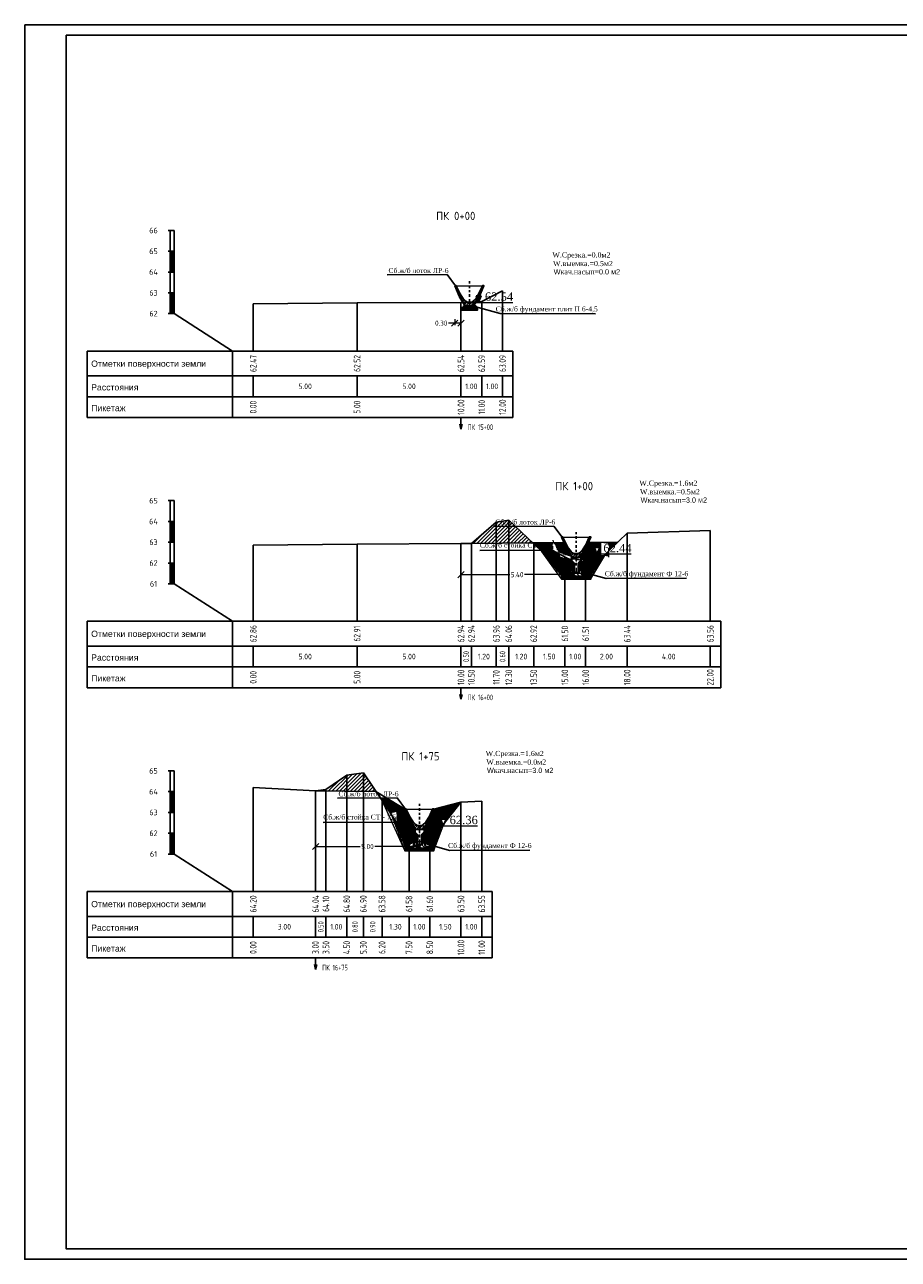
# Model space of a CAD drawing. Header units: millimetres. Extents: x 1490 to 2460, y -539 to 1142.
# Tile 3 of 28: x 1682 to 1724, y 634 to 693. Entities that reach past the tile are written whole.
import ezdxf
from ezdxf.enums import TextEntityAlignment as Align

# ---------------------------------------------------------------- set-up
doc = ezdxf.new("R2010")
doc.units = ezdxf.units.MM
for name, pattern in [('CONTI', [0]), ('DASHB_DOT', [3, 2, -0.5, 0, -0.5]), ('DASHDOT', [25.4, 12.7, -6.35, 0, -6.35]), ('DASHED2', [9.525, 6.35, -3.175]), ('STRIHSMALL', [1, 0.5, -0.5])]:
    doc.linetypes.add(name, pattern=pattern)
for name, color, linetype, lineweight in [('.', 7, 'Continuous', 15), ('Hatch', 7, 'Continuous', 9), ('Поперчник', 7, 'Continuous', 13)]:
    doc.layers.add(name, color=color, linetype=linetype, lineweight=lineweight)
doc.layers.add('ex_Zemly', color=3, linetype='Continuous', true_color=0x00ff00)
for name, color, linetype in [('pr_title', 5, 'Continuous'), ('RAMKA', 7, 'CONTI'), ('RAZREZ', 2, 'CONTI')]:
    doc.layers.add(name, color=color, linetype=linetype)
doc.styles.add('SIMP-W65', font='simplex_.ttf', dxfattribs={"width": 0.8})
doc.styles.get("Standard").update_dxf_attribs({"font": 'arial.ttf'})
doc.styles.add('style1', font='symbol.ttf', dxfattribs={"oblique": 12})
doc.styles.add('WMF-Times New Roman0', font='times.ttf')
doc.styles.add('правильно', font='times.ttf', dxfattribs={"height": 3})
doc.dimstyles.get("Standard").update_dxf_attribs({"dimtxt": 1, "dimasz": 0.18, "dimexe": 0.18, "dimexo": 0.0625, "dimgap": 0.09, "dimtad": 0, "dimdec": 1, "dimzin": 0, "dimdsep": 46, "dimtxsty": 'Standard', "dimblk": 'OBLIQUE', "dimcen": 0.09, "dimclrd": 256, "dimclre": 256, "dimadec": 1, "dimazin": 0, "dimtfac": 1, "dimtdec": 1, "dimtofl": 0, "dimtmove": 0, "dimatfit": 3, "dimldrblk": 'OBLIQUE', "dimfxl": 0, "dimtolj": 1, "dimtzin": 0, "dimlwd": 9, "dimlwe": 18, "dimarcsym": 0})
pattern_1 = [(45, (-1019.22695, 267.6194), (-0.0883883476, 0.0883883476), [])]
pattern_2 = [(0, (-1019.22695, 267.6194), (0.125, 0.125), [0.125, -0.125]), (0, (-1019.22695, 267.66628), (0.125, 0.125), [0.125, -0.125]), (0, (-1019.22695, 267.71315), (0.125, 0.125), [0.125, -0.125]), (90, (-1019.21133, 267.72878), (-0.125, 0.125), [0.125, -0.125]), (90, (-1019.16445, 267.72878), (-0.125, 0.125), [0.125, -0.125]), (90, (-1019.11758, 267.72878), (-0.125, 0.125), [0.125, -0.125])]

# ---------------------------------------------------------------- blocks, each defined once
blk = doc.blocks.new('bokRu_POP')
for p, q in [((0, 2.2), (0, -1)), ((0, 2.2), (7, 2.2)), ((7, -1), (7, 2.2)), ((0, 1), (7, 1)), ((0, 0), (7, 0)), ((0, -1), (7, -1))]:
    blk.add_line(p, q)
for points in [[(7, 2.2), (8, 2.2)], [(7, 1), (8, 1)], [(7, 0), (8, 0)], [(7, -1), (8, -1)]]:
    blk.add_lwpolyline(points)
for s, p in [('Отметки поверхности земли', (0.2, 1.442)), ('Расстояния', (0.2, 0.304)), ('Пикетаж', (0.2, -0.696))]:
    blk.add_text(s, height=0.3).set_placement(p)
blk = doc.blocks.new('NX_PoP_block')
for p, q in [((0, 0), (0, -0.555)), ((0, -0.555), (-0.056, -0.324)), ((0, -0.555), (0.059, -0.324))]:
    blk.add_line(p, q)
blk = doc.blocks.new('_Oblique')
at = {"color": 0, "linetype": 'ByBlock', "lineweight": -2}
blk.add_line((-0.5, -0.5), (0.5, 0.5), dxfattribs=at)
blk = doc.blocks.new('*D39')
at = {"lineweight": 9, "transparency": 16777216}
for p, q in [((1702.22, 678.591), (1701.92, 678.591)), ((1702.52, 678.591), (1702.22, 678.591))]:
    blk.add_line(p, q, dxfattribs=at)
at = {"lineweight": 18, "transparency": 16777216}
for p, q in [((1702.22, 678.791), (1702.22, 678.491)), ((1702.52, 678.791), (1702.52, 678.491))]:
    blk.add_line(p, q, dxfattribs=at)
at = {"layer": 'Defpoints', "color": 0, "transparency": 16777216}
for p in [(1702.22, 679.091), (1702.52, 679.091), (1702.22, 678.591)]:
    blk.add_point(p, dxfattribs=at)
at = {"lineweight": 9, "transparency": 16777216, "xscale": 0.3, "yscale": 0.3, "zscale": 0.3, "rotation": 180}
blk.add_blockref('_Oblique', (1702.22, 678.591), dxfattribs=at)
at = {"lineweight": 9, "transparency": 16777216, "xscale": 0.3, "yscale": 0.3, "zscale": 0.3}
blk.add_blockref('_Oblique', (1702.52, 678.591), dxfattribs=at)
at = {"color": 0, "transparency": 16777216, "insert": (1701.568, 678.591), "char_height": 0.25, "attachment_point": 5, "style": 'SIMP-W65'}
blk.add_mtext('\\A1;0.30', dxfattribs=at)
blk = doc.blocks.new('*D40')
at = {"lineweight": 18, "transparency": 16777216}
for p, q in [((1702.52, 666.691), (1702.52, 666.391)), ((1707.92, 666.691), (1707.92, 666.391))]:
    blk.add_line(p, q, dxfattribs=at)
at = {"lineweight": 9, "transparency": 16777216}
for p, q in [((1702.52, 666.491), (1704.868, 666.491)), ((1707.92, 666.491), (1705.572, 666.491))]:
    blk.add_line(p, q, dxfattribs=at)
at = {"layer": 'Defpoints', "color": 0, "transparency": 16777216}
for p in [(1702.52, 666.991), (1707.92, 666.991), (1707.92, 666.491)]:
    blk.add_point(p, dxfattribs=at)
at = {"lineweight": 9, "transparency": 16777216, "xscale": 0.3, "yscale": 0.3, "zscale": 0.3, "rotation": 180}
blk.add_blockref('_Oblique', (1702.52, 666.491), dxfattribs=at)
at = {"lineweight": 9, "transparency": 16777216, "xscale": 0.3, "yscale": 0.3, "zscale": 0.3}
blk.add_blockref('_Oblique', (1707.92, 666.491), dxfattribs=at)
at = {"color": 0, "transparency": 16777216, "insert": (1705.22, 666.491), "char_height": 0.25, "attachment_point": 5, "style": 'SIMP-W65'}
blk.add_mtext('\\A1;5.40', dxfattribs=at)
blk = doc.blocks.new('*D41')
at = {"lineweight": 18, "transparency": 16777216}
for p, q in [((1695.52, 653.611), (1695.52, 653.311)), ((1700.52, 653.611), (1700.52, 653.311))]:
    blk.add_line(p, q, dxfattribs=at)
at = {"lineweight": 9, "transparency": 16777216}
for p, q in [((1695.52, 653.411), (1697.668, 653.411)), ((1700.52, 653.411), (1698.372, 653.411))]:
    blk.add_line(p, q, dxfattribs=at)
at = {"layer": 'Defpoints', "color": 0, "transparency": 16777216}
for p in [(1695.52, 653.911), (1700.52, 653.911), (1700.52, 653.411)]:
    blk.add_point(p, dxfattribs=at)
at = {"lineweight": 9, "transparency": 16777216, "xscale": 0.3, "yscale": 0.3, "zscale": 0.3, "rotation": 180}
blk.add_blockref('_Oblique', (1695.52, 653.411), dxfattribs=at)
at = {"lineweight": 9, "transparency": 16777216, "xscale": 0.3, "yscale": 0.3, "zscale": 0.3}
blk.add_blockref('_Oblique', (1700.52, 653.411), dxfattribs=at)
at = {"color": 0, "transparency": 16777216, "insert": (1698.02, 653.411), "char_height": 0.25, "attachment_point": 5, "style": 'SIMP-W65'}
blk.add_mtext('\\A1;5.00', dxfattribs=at)
blk = doc.blocks.new('ег65')
at = {"color": 0, "linetype": 'Continuous', "lineweight": 30}
for p, q in [((535721.162, 4519982.685), (535721.612, 4519982.685)), ((535721.162, 4519982.685), (535721.162, 4519982.535)), ((535721.162, 4519982.535), (535721.287, 4519982.41)), ((535721.612, 4519982.535), (535721.487, 4519982.41)), ((535721.612, 4519982.685), (535721.612, 4519982.535)), ((535721.287, 4519982.41), (535721.287, 4519981.935)), ((535721.487, 4519981.935), (535721.287, 4519981.935)), ((535721.487, 4519982.41), (535721.487, 4519981.935))]:
    blk.add_line(p, q, dxfattribs=at)
blk = doc.blocks.new('пукп')
at = {"linetype": 'DASHED2', "lineweight": 20}
h = blk.add_hatch(dxfattribs=at)
h.set_pattern_fill('ANSI31', color=0, angle=90)
h.set_pattern_definition([(135, (0, 0), (-0.0883883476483, -0.0883883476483), [])])
h.paths.add_polyline_path([(535715.71, 4519974.792), (535716.91, 4519974.792), (535716.89, 4519974.852), (535716.61, 4519974.892), (535716.55, 4519975.162), (535716.47, 4519975.162), (535716.44, 4519974.971), (535716.18, 4519974.971), (535716.15, 4519975.162), (535716.07, 4519975.162), (535716.01, 4519974.892), (535715.73, 4519974.852)])
at = {"color": 0, "linetype": 'Continuous', "lineweight": 30}
blk.add_lwpolyline([(535715.71, 4519974.792), (535716.91, 4519974.792), (535716.89, 4519974.852), (535716.61, 4519974.892), (535716.55, 4519975.162), (535716.47, 4519975.162), (535716.44, 4519974.971), (535716.18, 4519974.971), (535716.15, 4519975.162), (535716.07, 4519975.162), (535716.01, 4519974.892), (535715.73, 4519974.852), (535715.71, 4519974.792)], dxfattribs=at)
blk = doc.blocks.new('ыау')
at = {"linetype": 'ByBlock', "lineweight": 20}
h = blk.add_hatch(dxfattribs=at)
h.set_pattern_fill('ANSI31', color=0, scale=0.7, angle=180)
h.set_pattern_definition([(225, (0, 0), (0.0618718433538, -0.0618718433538), [])])
h.paths.add_polyline_path([(535711.878, 4519979.077), (535712.091, 4519978.58), (535712.378, 4519978.112), (535712.778, 4519978.112), (535713.064, 4519978.58), (535713.278, 4519979.077), (535713.212, 4519979.077), (535713.023, 4519978.677), (535712.882, 4519978.448), (535712.748, 4519978.316), (535712.679, 4519978.277), (535712.48, 4519978.277), (535712.41, 4519978.316), (535712.337, 4519978.378), (535712.276, 4519978.448), (535712.218, 4519978.543), (535712.136, 4519978.677), (535711.943, 4519979.077)])
at = {"color": 0, "linetype": 'ByBlock', "lineweight": 20}
blk.add_line((535711.943, 4519979.077), (535713.212, 4519979.077), dxfattribs=at)
at = {"color": 0, "linetype": 'DASHDOT', "ltscale": 0.01}
blk.add_line((535712.578, 4519977.721), (535712.578, 4519979.362), dxfattribs=at)
at = {"color": 0, "linetype": 'Continuous', "lineweight": 30}
blk.add_lwpolyline([(535711.878, 4519979.077), (535712.091, 4519978.58), (535712.378, 4519978.112), (535712.778, 4519978.112), (535713.064, 4519978.58), (535713.278, 4519979.077), (535713.212, 4519979.077), (535713.023, 4519978.677), (535712.882, 4519978.448), (535712.748, 4519978.316), (535712.679, 4519978.277), (535712.48, 4519978.277), (535712.41, 4519978.316), (535712.337, 4519978.378), (535712.276, 4519978.448), (535712.218, 4519978.543), (535712.136, 4519978.677), (535711.943, 4519979.077), (535711.878, 4519979.077)], dxfattribs=at)
blk = doc.blocks.new('34ен3')
at = {"linetype": 'DASHED2', "lineweight": 20, "ltscale": 0.5}
h = blk.add_hatch(dxfattribs=at)
h.set_pattern_fill('ANSI31', color=0, scale=0.75, angle=180)
h.set_pattern_definition([(225, (1.54658, -4.82376), (0.0662912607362, -0.0662912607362), [])])
edge = h.paths.add_edge_path()
edge.add_line((535723.281, 4519977.861), (535723.731, 4519977.861))
edge = h.paths.add_edge_path()
edge.add_line((535723.606, 4519977.586), (535723.606, 4519977.111))
edge = h.paths.add_edge_path()
edge.add_line((535723.406, 4519977.586), (535723.406, 4519977.111))
edge = h.paths.add_edge_path()
edge.add_line((535723.281, 4519977.861), (535723.281, 4519977.711))
edge = h.paths.add_edge_path()
edge.add_line((535723.281, 4519977.711), (535723.406, 4519977.586))
edge = h.paths.add_edge_path()
edge.add_line((535723.731, 4519977.861), (535723.731, 4519977.711))
edge = h.paths.add_edge_path()
edge.add_line((535723.731, 4519977.711), (535723.606, 4519977.586))
edge = h.paths.add_edge_path()
edge.add_line((535723.606, 4519977.111), (535723.406, 4519977.111))
at = {"linetype": 'Continuous', "lineweight": 20}
h = blk.add_hatch(dxfattribs=at)
h.set_pattern_fill('AR-CONC', color=0, scale=0.0025, angle=105)
h.set_pattern_definition([(155, (5.995091, 0), (-0.00312566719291, 0.01772653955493), [0.001875, -0.020625]), (100, (5.99509, 0), (-0.017266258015, -0.00821762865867), [0.0015, -0.0165]), (205.45144446, (5.99483, 0.001477), (-0.02039192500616, 0.00950891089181), [0.0015935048, -0.0175285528]), (151.1842, (5.990261, -0.001294), (-0.00290857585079, 0.02684288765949), [0.0028125, -0.0309375]), (201.63563549, (5.99002, 0.000943), (-0.02957086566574, 0.01626734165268), [0.00239025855, -0.026292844]), (96.18416399, (5.99026, -0.001294), (-0.02957086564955, 0.01626734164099), [0.00225, -0.024750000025]), (126, (5.990822, 0.001444), (0.00586022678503, 0.01701933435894), [0.001875, -0.020625]), (71, (5.990822, 0.001444), (-0.019085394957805, 0.0011835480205), [0.0015, -0.0165]), (176.45144474, (5.99131, 0.002863), (-0.013225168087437, 0.01820288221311), [0.00159350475, -0.0175285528]), (142.5, (5.995091, 0), (-0.008117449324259, -0.001860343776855), [0, -0.0163, 0, -0.01675, 0, -0.0165625]), (112.5, (5.995091, 0), (-0.01122649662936, 0.003800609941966), [0, -0.00955, 0, -0.015925, 0, -0.0063125]), (72.5, (5.996534, -0.005385), (-0.002909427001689, 0.013036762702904), [0, -0.00625, 0, -0.0195, 0, -0.025875]), (62.5, (5.997181, -0.0078), (-0.00619084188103, 0.01343513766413), [0, -0.008125, 0, -0.01295, 0, -0.018375])])
h.paths.add_polyline_path([(535723.346, 4519977.302), (535723.376, 4519977.111), (535723.406, 4519977.111), (535723.636, 4519977.111), (535723.666, 4519977.302), (535723.606, 4519977.302), (535723.606, 4519977.111), (535723.406, 4519977.111), (535723.406, 4519977.302)])
at = {"linetype": 'Continuous', "lineweight": 13}
h = blk.add_hatch(dxfattribs=at)
h.set_pattern_fill('GRAVEL', color=0, scale=0.125, angle=60)
h.set_pattern_definition([(288.012787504, (121.535207, -37.394853), (0.47427857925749, -1.428525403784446), [0.016817, -1.6648860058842]), (244.969740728, (121.5404075, -37.4108456), (0.64174682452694, 1.361538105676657), [0.0288585, -2.8569905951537]), (192.510447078, (121.5281976, -37.436994), (1.815784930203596, 0.395031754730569), [0.0203485, -2.0145040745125]), (327.273689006, (121.530886, -37.4948375), (-2.102563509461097, 1.358253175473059), [0.02627975, -2.6016947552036]), (352.833654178, (121.552994, -37.509045), (-1.61153810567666, 0.208734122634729), [0.025769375, -2.551171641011]), (57.273689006, (121.578562, -37.51226), (-1.358253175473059, -2.102563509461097), [0.02627975, -2.6016947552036]), (97.6942404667, (121.5927697, -37.4901517), (0.270031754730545, -2.032291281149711), [0.034753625, -3.4406060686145]), (132.2553283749, (121.5881166, -37.455711), (-1.944069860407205, 2.132772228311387), [0.032811, -3.2482901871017]), (181.429565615, (121.5660533, -37.4314257), (-1.907291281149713, -0.053525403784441), [0.02636875, -2.610509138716]), (235.236358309, (121.539693, -37.432084), (0.795753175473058, 1.1282849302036), [0.030104, -1.475095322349]), (282.397437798, (121.5225277, -37.4568143), (0.4407849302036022, -1.986538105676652), [0.038931, -3.8541718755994]), (198.814074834, (121.593843, -37.388292), (-1.08701905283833, -0.382772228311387), [0.013287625, -1.315480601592]), (231.46923439, (121.5812657, -37.392577), (1.029006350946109, 1.282291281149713), [0.025279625, -2.5026889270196]), (285, (121.56552, -37.41235), (0.108253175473, -0.0625), [0.017677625, -0.1590990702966]), (263.198590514, (121.548153, -37.41243), (0.09599364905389, 0.66626587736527), [0.00951975, -0.942451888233]), (351.801409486, (121.547025, -37.421883), (-0.38725952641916, 0.07924682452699), [0.013462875, -0.6596827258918]), (90.9637565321, (121.56035, -37.423803), (-0.0290063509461, 0.44975952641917), [0.021866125, -0.7070028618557]), (221.565051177, (121.559983, -37.40194), (0.23325317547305, 0.1540063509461), [0.015811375, -0.379473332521]), (76.389540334, (121.510775, -37.48467), (0.300240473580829, 1.270031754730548), [0.02215, -2.1928556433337]), (130.3461759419, (121.515988, -37.463142), (0.940784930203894, -1.120512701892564), [0.018582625, -1.839675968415]), (353.198590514, (121.538332, -37.38944), (-0.66626587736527, 0.095993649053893), [0.019039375, -0.932932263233]), (43.610459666, (121.5572376, -37.391695), (-0.949759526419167, -0.895031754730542), [0.02215, -2.1928556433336]), (39.44395478, (121.577892, -37.52342), (-0.529006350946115, -0.416265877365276), [0.02136, -1.0466404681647]), (354.775140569, (121.5943875, -37.50985), (-1.503284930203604, 0.146234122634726), [0.01789725, -1.7718303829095]), (126.8014094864, (121.64721, -37.450858), (-0.41626587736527, 0.529006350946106), [0.019039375, -0.932932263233]), (77.3540246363, (121.635805, -37.4356124), (-0.379487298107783, -1.657291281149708), [0.020953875, -2.07442795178]), (129.4439547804, (121.616585, -37.503902), (0.41626587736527, -0.529006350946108), [0.01068, -1.0573204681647]), (161.309932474, (121.64346, -37.457353), (-0.49551270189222, 0.14174682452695), [0.00637375, -0.631003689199]), (225.963756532, (121.637423, -37.45531), (0.29575317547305, 0.26225952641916), [0.025769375, -0.4896188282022]), (246.009005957, (121.61951, -37.473836), (0.51674682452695, 1.145031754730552), [0.02388125, -2.364240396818]), (3.690067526, (121.570093, -37.429428), (-0.2790063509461, 0.01674682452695), [0.01802775, -0.432666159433]), (53.157226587, (121.588084, -37.428268), (1.279006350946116, 1.71530398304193), [0.03147425, -3.1159453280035]), (120.9453959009, (121.606956, -37.40308), (0.507772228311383, -0.870512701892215), [0.0128695, -1.2740842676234]), (150, (121.60034, -37.39204), (-0.170753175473, -0.045753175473), [0.0075, -0.1175]), (180.256437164, (121.6150125, -37.474126), (1.007772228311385, -0.00448729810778), [0.0173655, -1.7191899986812]), (108.0127875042, (121.597647, -37.474204), (-0.47427857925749, 1.428525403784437), [0.033634, -1.6480690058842]), (60, (121.58725, -37.44222), (-0.045753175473, 0.170753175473), [0.0325, -0.0925]), (25.304846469, (121.6034964, -37.414072), (1.382772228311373, 0.645031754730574), [0.01976425, -1.9566592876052]), (314.054604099, (121.621364, -37.405624), (0.37051270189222, -0.35825317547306), [0.01820025, -0.89181348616]), (267.645975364, (121.6340197, -37.4187046), (-0.1049682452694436, -2.681810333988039), [0.029633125, -2.9336842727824]), (235.42607874, (121.6328025, -37.4483127), (-0.920753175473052, -1.344791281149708), [0.031349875, -3.103634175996])])
h.paths.add_polyline_path([(535722.806, 4519976.932), (535722.806, 4519976.832), (535724.206, 4519976.832), (535724.206, 4519976.932)])
at = {"color": 0, "linetype": 'DASHB_DOT', "lineweight": 18, "ltscale": 0.1}
blk.add_line((535723.506, 4519977.861), (535723.506, 4519977.111), dxfattribs=at)
at = {"color": 0, "linetype": 'ByBlock', "lineweight": 20}
blk.add_lwpolyline([(535723.346, 4519977.302), (535723.376, 4519977.111), (535723.406, 4519977.111), (535723.636, 4519977.111), (535723.666, 4519977.302), (535723.606, 4519977.302), (535723.606, 4519977.111), (535723.406, 4519977.111), (535723.406, 4519977.302), (535723.346, 4519977.302)], dxfattribs=at)
at = {"color": 0, "linetype": 'Continuous', "lineweight": 30}
blk.add_lwpolyline([(535722.806, 4519976.932), (535722.806, 4519976.832), (535724.206, 4519976.832), (535724.206, 4519976.932), (535722.806, 4519976.932)], dxfattribs=at)
at = {"color": 6, "linetype": 'ByBlock', "lineweight": 20}
blk.add_blockref('ыау', (10.928, -0.251), dxfattribs=at)
at = {"color": 0, "linetype": 'DASHED2', "lineweight": 20}
for name, p in [('ег65', (2.119, -4.824)), ('пукп', (7.196, 2.14))]:
    blk.add_blockref(name, p, dxfattribs=at)
blk = doc.blocks.new('цфкк')
at = {"linetype": 'Continuous', "lineweight": 18}
h = blk.add_hatch(dxfattribs=at)
h.set_pattern_fill('ANSI31', color=0, scale=0.75, angle=90, style=0)
h.set_pattern_definition([(135, (534345.54785, 4518400.94997), (-0.0662912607, -0.0662912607), [])])
h.paths.add_polyline_path([(535703.646, 4519981.116), (535703.646, 4519981.216), (535703.446, 4519981.216), (535703.353, 4519981.216), (535703.353, 4519981.116)])
h.paths.add_polyline_path([(535703.646, 4519981.216), (535703.646, 4519981.116), (535703.953, 4519981.116), (535703.953, 4519981.216)])
at = {"color": 0, "linetype": 'Continuous', "lineweight": 30}
for p, q in [((535703.353, 4519981.216), (535703.953, 4519981.216)), ((535703.353, 4519981.216), (535703.353, 4519981.116)), ((535703.353, 4519981.116), (535703.953, 4519981.116)), ((535703.953, 4519981.216), (535703.953, 4519981.116))]:
    blk.add_line(p, q, dxfattribs=at)
blk = doc.blocks.new('аегк')
at = {"linetype": 'ByBlock', "lineweight": 20}
h = blk.add_hatch(dxfattribs=at)
h.set_pattern_fill('ANSI31', color=0, scale=0.7, angle=180)
h.set_pattern_definition([(225, (13.19956, -0.86982), (0.0618718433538, -0.0618718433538), [])])
h.paths.add_polyline_path([(535725.077, 4519978.207), (535725.291, 4519977.711), (535725.577, 4519977.243), (535725.977, 4519977.243), (535726.264, 4519977.711), (535726.477, 4519978.207), (535726.411, 4519978.207), (535726.222, 4519977.807), (535726.082, 4519977.578), (535725.948, 4519977.446), (535725.878, 4519977.408), (535725.68, 4519977.408), (535725.61, 4519977.446), (535725.537, 4519977.509), (535725.476, 4519977.578), (535725.418, 4519977.673), (535725.335, 4519977.807), (535725.143, 4519978.207)])
at = {"color": 0, "linetype": 'DASHDOT', "ltscale": 0.01}
blk.add_line((535725.777, 4519977.243), (535725.777, 4519978.492), dxfattribs=at)
at = {"color": 0, "linetype": 'ByBlock', "lineweight": 20}
blk.add_line((535725.143, 4519978.207), (535726.411, 4519978.207), dxfattribs=at)
at = {"color": 0, "linetype": 'Continuous', "lineweight": 30}
blk.add_lwpolyline([(535725.077, 4519978.207), (535725.291, 4519977.711), (535725.577, 4519977.243), (535725.977, 4519977.243), (535726.264, 4519977.711), (535726.477, 4519978.207), (535726.411, 4519978.207), (535726.222, 4519977.807), (535726.082, 4519977.578), (535725.948, 4519977.446), (535725.878, 4519977.408), (535725.68, 4519977.408), (535725.61, 4519977.446), (535725.537, 4519977.509), (535725.476, 4519977.578), (535725.418, 4519977.673), (535725.335, 4519977.807), (535725.143, 4519978.207), (535725.077, 4519978.207)], dxfattribs=at)
at = {"color": 0, "linetype": 'DASHED2', "lineweight": 20}
blk.add_blockref('цфкк', (22.132, -3.973), dxfattribs=at)
blk = doc.blocks.new('ро')
at = {"linetype": 'Continuous', "lineweight": 13}
h = blk.add_hatch(dxfattribs=at)
h.set_pattern_fill('GRAVEL', color=0, scale=0.125, angle=60)
h.set_pattern_definition([(288.012787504, (124.113798, -37.18419), (0.47427857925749, -1.428525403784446), [0.016817, -1.6648860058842]), (244.969740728, (124.118998, -37.200183), (0.64174682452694, 1.361538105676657), [0.0288585, -2.8569905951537]), (192.510447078, (124.106788, -37.226331), (1.815784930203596, 0.395031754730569), [0.0203485, -2.0145040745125]), (327.273689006, (124.109476, -37.284175), (-2.102563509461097, 1.358253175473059), [0.02627975, -2.6016947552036]), (352.833654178, (124.1315844, -37.2983824), (-1.61153810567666, 0.208734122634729), [0.025769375, -2.551171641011]), (57.273689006, (124.1571525, -37.301597), (-1.358253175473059, -2.102563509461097), [0.02627975, -2.6016947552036]), (97.6942404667, (124.17136, -37.279489), (0.270031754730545, -2.032291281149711), [0.034753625, -3.4406060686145]), (132.2553283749, (124.166707, -37.2450483), (-1.944069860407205, 2.132772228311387), [0.032811, -3.2482901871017]), (181.429565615, (124.144644, -37.220763), (-1.907291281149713, -0.053525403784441), [0.02636875, -2.610509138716]), (235.236358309, (124.118283, -37.221421), (0.795753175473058, 1.1282849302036), [0.030104, -1.475095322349]), (282.397437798, (124.101118, -37.2461516), (0.4407849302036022, -1.986538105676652), [0.038931, -3.8541718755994]), (198.814074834, (124.172434, -37.177629), (-1.08701905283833, -0.382772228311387), [0.013287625, -1.315480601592]), (231.46923439, (124.159856, -37.1819145), (1.029006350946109, 1.282291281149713), [0.025279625, -2.5026889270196]), (285, (124.14411, -37.20169), (0.108253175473, -0.0625), [0.017677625, -0.1590990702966]), (263.198590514, (124.126743, -37.201768), (0.09599364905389, 0.66626587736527), [0.00951975, -0.942451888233]), (351.801409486, (124.125616, -37.21122), (-0.38725952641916, 0.07924682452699), [0.013462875, -0.6596827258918]), (90.9637565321, (124.13894, -37.21314), (-0.0290063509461, 0.44975952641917), [0.021866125, -0.7070028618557]), (221.565051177, (124.138573, -37.191277), (0.23325317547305, 0.1540063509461), [0.015811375, -0.379473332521]), (76.389540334, (124.089366, -37.2740074), (0.300240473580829, 1.270031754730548), [0.02215, -2.1928556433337]), (130.3461759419, (124.094578, -37.252479), (0.940784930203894, -1.120512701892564), [0.018582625, -1.839675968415]), (353.198590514, (124.116923, -37.178777), (-0.66626587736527, 0.095993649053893), [0.019039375, -0.932932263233]), (43.610459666, (124.135828, -37.181032), (-0.949759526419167, -0.895031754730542), [0.02215, -2.1928556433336]), (39.44395478, (124.156483, -37.312757), (-0.529006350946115, -0.416265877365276), [0.02136, -1.0466404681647]), (354.775140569, (124.172978, -37.299187), (-1.503284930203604, 0.146234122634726), [0.01789725, -1.7718303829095]), (126.8014094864, (124.2258, -37.240195), (-0.41626587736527, 0.529006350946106), [0.019039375, -0.932932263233]), (77.3540246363, (124.214395, -37.22495), (-0.379487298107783, -1.657291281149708), [0.020953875, -2.07442795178]), (129.4439547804, (124.195176, -37.293239), (0.41626587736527, -0.529006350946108), [0.01068, -1.0573204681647]), (161.309932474, (124.22205, -37.24669), (-0.49551270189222, 0.14174682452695), [0.00637375, -0.631003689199]), (225.963756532, (124.216013, -37.244648), (0.29575317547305, 0.26225952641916), [0.025769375, -0.4896188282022]), (246.009005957, (124.1981004, -37.263173), (0.51674682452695, 1.145031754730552), [0.02388125, -2.364240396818]), (3.690067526, (124.148684, -37.218765), (-0.2790063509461, 0.01674682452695), [0.01802775, -0.432666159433]), (53.157226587, (124.166674, -37.217605), (1.279006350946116, 1.71530398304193), [0.03147425, -3.1159453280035]), (120.9453959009, (124.185547, -37.192417), (0.507772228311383, -0.870512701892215), [0.0128695, -1.2740842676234]), (150, (124.17893, -37.18138), (-0.170753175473, -0.045753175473), [0.0075, -0.1175]), (180.256437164, (124.193603, -37.263463), (1.007772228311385, -0.00448729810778), [0.0173655, -1.7191899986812]), (108.0127875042, (124.176237, -37.263541), (-0.47427857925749, 1.428525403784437), [0.033634, -1.6480690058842]), (60, (124.16584, -37.23156), (-0.045753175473, 0.170753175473), [0.0325, -0.0925]), (25.304846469, (124.182087, -37.20341), (1.382772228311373, 0.645031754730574), [0.01976425, -1.9566592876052]), (314.054604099, (124.199955, -37.194962), (0.37051270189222, -0.35825317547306), [0.01820025, -0.89181348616]), (267.645975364, (124.21261, -37.208042), (-0.1049682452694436, -2.681810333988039), [0.029633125, -2.9336842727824]), (235.42607874, (124.211393, -37.23765), (-0.920753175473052, -1.344791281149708), [0.031349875, -3.103634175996])])
h.paths.add_polyline_path([(535725.385, 4519977.143), (535725.385, 4519977.043), (535726.17, 4519977.043), (535726.17, 4519977.143)])
at = {"color": 0, "linetype": 'Continuous', "lineweight": 30}
blk.add_lwpolyline([(535725.385, 4519977.143), (535725.385, 4519977.043), (535726.17, 4519977.043), (535726.17, 4519977.143), (535725.385, 4519977.143)], dxfattribs=at)
at = {"color": 1, "linetype": 'ByBlock', "lineweight": 20}
blk.add_blockref('аегк', (0, 0), dxfattribs=at)

msp = doc.modelspace()

# ---------------------------------------------------------------- hatches: boundary and pattern name
at = {"layer": '.'}
h = msp.add_hatch(dxfattribs=at)
h.set_pattern_fill('ANSI31', color=9)
h.set_pattern_definition(pattern_1)
h.paths.add_polyline_path([(1704.22, 669.011), (1703.02, 667.991), (1704.22, 668.005)])
h.paths.add_polyline_path([(1704.82, 668.818), (1704.22, 668.815), (1704.22, 668.005), (1704.82, 668.012)])
h.paths.add_polyline_path([(1705.126, 668.82), (1704.82, 668.818), (1704.82, 668.012), (1705.963, 668.025)])
h.paths.add_polyline_path([(1704.82, 669.111), (1704.22, 669.011), (1704.22, 668.815), (1704.82, 668.818)], flags=16)
h.paths.add_polyline_path([(1704.82, 669.111), (1704.82, 668.818), (1705.126, 668.82)], flags=16)
h.paths.add_polyline_path([(1703.432, 667.646), (1706.958, 667.646), (1706.958, 668.159), (1703.432, 668.159)], flags=9)
h.paths.add_polyline_path([(1704.154, 668.762), (1707.071, 668.762), (1707.071, 669.274), (1704.154, 669.274)], flags=9)
h = msp.add_hatch(dxfattribs=at)
h.set_pattern_fill('ANSI31', color=9)
h.set_pattern_definition(pattern_1)
h.paths.add_polyline_path([(1697.02, 656.851), (1696.02, 656.151), (1696.02, 656.086), (1697.02, 656.077)])
h.paths.add_polyline_path([(1697.82, 656.951), (1697.02, 656.851), (1697.02, 656.077), (1697.82, 656.07)])
h.paths.add_polyline_path([(1697.82, 656.951), (1697.82, 656.07), (1698.424, 656.064)])
h.paths.add_polyline_path([(1696.02, 656.151), (1695.52, 656.091), (1696.02, 656.086)])
at = {"layer": 'Hatch', "true_color": 0x636466}
h = msp.add_hatch(dxfattribs=at)
h.set_pattern_fill('EARTH', color=251, scale=0.5)
h.set_pattern_definition(pattern_2)
h.paths.add_polyline_path([(1706.901, 667.67), (1706.341, 667.667), (1707.363, 666.397), (1707.775, 666.554), (1707.823, 666.767), (1707.903, 666.767), (1707.963, 666.767), (1707.963, 667.051), (1707.838, 667.176)])
h.paths.add_polyline_path([(1707.576, 667.794), (1707.469, 668.042), (1705.963, 668.025), (1706.02, 667.971), (1706.341, 667.667), (1706.901, 667.67), (1707.838, 667.176), (1707.838, 667.326), (1707.863, 667.326)])
h.paths.add_polyline_path([(1709.484, 667.491), (1708.363, 667.491), (1708.263, 667.326), (1708.288, 667.326), (1708.288, 667.176), (1708.163, 667.051), (1708.163, 666.767), (1708.223, 666.767), (1708.303, 666.767), (1708.333, 666.632), (1708.763, 666.385)])
h.paths.add_polyline_path([(1708.947, 667.803), (1709.199, 667.803), (1709.062, 667.491), (1709.484, 667.491), (1710.06, 668.047), (1708.656, 668.042), (1708.549, 667.794), (1708.363, 667.491), (1709.062, 667.491)])
h.paths.add_polyline_path([(1708.468, 667.145), (1706.958, 667.646), (1706.958, 668.159), (1707.315, 667.338)])
h.paths.add_polyline_path([(1709.271, 667.458), (1709.658, 667.354), (1709.658, 667.965), (1709.271, 668.069)])
h = msp.add_hatch(dxfattribs=at)
h.set_pattern_fill('EARTH', color=251, scale=0.5)
h.set_pattern_definition(pattern_2)
h.paths.add_polyline_path([(1699.82, 655.21), (1698.94, 655.749), (1698.641, 655.747), (1698.72, 655.631), (1699.416, 654.559), (1700.295, 654.096), (1700.295, 654.246), (1700.32, 654.246), (1700.033, 654.714)])
h.paths.add_polyline_path([(1699.416, 654.559), (1699.82, 653.317), (1700.269, 653.636), (1700.28, 653.687), (1700.36, 653.687), (1700.42, 653.687), (1700.42, 653.971), (1700.295, 654.096)])
h.paths.add_polyline_path([(1702.52, 655.551), (1701.22, 655.21), (1701.006, 654.714), (1700.821, 654.411), (1701.62, 654.411), (1701.649, 654.447), (1701.547, 654.723), (1701.799, 654.723), (1701.715, 654.531)])
h.paths.add_polyline_path([(1701.62, 654.411), (1700.821, 654.411), (1700.72, 654.246), (1700.745, 654.246), (1700.745, 654.096), (1700.62, 653.971), (1700.62, 653.687), (1700.68, 653.687), (1700.76, 653.687), (1700.769, 653.646), (1701.22, 653.317)])
h.paths.add_polyline_path([(1699.82, 653.217), (1699.415, 654.566), (1699.415, 655.079), (1699.115, 655.02)])

# ---------------------------------------------------------------- linework, layer by layer
at = {"linetype": 'Continuous'}
for p, q in [((1688.72, 683.051), (1688.42, 683.051)), ((1688.52, 679.051), (1688.52, 683.051)), ((1688.72, 679.051), (1688.72, 683.051)), ((1688.72, 682.051), (1688.42, 682.051)), ((1688.72, 681.051), (1688.42, 681.051)), ((1704.52, 680.141), (1704.52, 677.251)), ((1688.72, 680.051), (1688.42, 680.051)), ((1697.52, 679.571), (1697.52, 677.251)), ((1702.52, 679.591), (1702.52, 677.251)), ((1703.52, 679.641), (1703.52, 677.251)), ((1688.72, 679.051), (1688.42, 679.051)), ((1688.72, 679.051), (1691.52, 677.251)), ((1692.52, 679.521), (1692.52, 677.251)), ((1692.52, 677.251), (1705.02, 677.251)), ((1705.02, 674.051), (1705.02, 677.251)), ((1692.52, 676.051), (1705.02, 676.051)), ((1692.52, 675.051), (1692.52, 676.051)), ((1697.52, 675.051), (1697.52, 676.051)), ((1702.52, 675.051), (1702.52, 676.051)), ((1703.52, 675.051), (1703.52, 676.051)), ((1704.52, 675.051), (1704.52, 676.051)), ((1692.52, 675.051), (1705.02, 675.051)), ((1692.52, 674.051), (1705.02, 674.051)), ((1688.72, 670.051), (1688.42, 670.051)), ((1688.52, 666.051), (1688.52, 670.051)), ((1688.72, 666.051), (1688.72, 670.051)), ((1688.72, 669.051), (1688.42, 669.051)), ((1704.22, 669.011), (1704.22, 664.251)), ((1704.82, 669.111), (1704.82, 664.251)), ((1710.52, 668.491), (1710.52, 664.251)), ((1714.52, 668.611), (1714.52, 664.251)), ((1688.72, 668.051), (1688.42, 668.051)), ((1692.52, 667.911), (1692.52, 664.251)), ((1697.52, 667.961), (1697.52, 664.251)), ((1702.52, 667.991), (1702.52, 664.251)), ((1703.02, 667.991), (1703.02, 664.251)), ((1706.02, 667.971), (1706.02, 664.251)), ((1688.72, 667.051), (1688.42, 667.051)), ((1707.52, 666.551), (1707.52, 664.251)), ((1708.52, 666.561), (1708.52, 664.251)), ((1688.72, 666.051), (1688.42, 666.051)), ((1688.72, 666.051), (1691.52, 664.251)), ((1692.52, 664.251), (1715.02, 664.251)), ((1715.02, 661.051), (1715.02, 664.251)), ((1692.52, 663.051), (1715.02, 663.051)), ((1692.52, 662.051), (1692.52, 663.051)), ((1697.52, 662.051), (1697.52, 663.051)), ((1702.52, 662.051), (1702.52, 663.051)), ((1703.02, 662.051), (1703.02, 663.051)), ((1704.22, 662.051), (1704.22, 663.051)), ((1704.82, 662.051), (1704.82, 663.051)), ((1706.02, 662.051), (1706.02, 663.051)), ((1707.52, 662.051), (1707.52, 663.051)), ((1708.52, 662.051), (1708.52, 663.051)), ((1710.52, 662.051), (1710.52, 663.051)), ((1714.52, 662.051), (1714.52, 663.051)), ((1692.52, 662.051), (1715.02, 662.051)), ((1692.52, 661.051), (1715.02, 661.051)), ((1688.72, 657.051), (1688.42, 657.051)), ((1688.52, 653.051), (1688.52, 657.051)), ((1688.72, 653.051), (1688.72, 657.051)), ((1697.02, 656.851), (1697.02, 651.251)), ((1697.82, 656.951), (1697.82, 651.251)), ((1688.72, 656.051), (1688.42, 656.051)), ((1692.52, 656.251), (1692.52, 651.251)), ((1695.52, 656.091), (1695.52, 651.251)), ((1696.02, 656.151), (1696.02, 651.251)), ((1698.72, 655.631), (1698.72, 651.251)), ((1702.52, 655.551), (1702.52, 651.251)), ((1703.52, 655.601), (1703.52, 651.251)), ((1688.72, 655.051), (1688.42, 655.051)), ((1688.72, 654.051), (1688.42, 654.051)), ((1700.02, 653.631), (1700.02, 651.251)), ((1701.02, 653.651), (1701.02, 651.251)), ((1688.72, 653.051), (1688.42, 653.051)), ((1688.72, 653.051), (1691.52, 651.251)), ((1692.52, 651.251), (1704.02, 651.251)), ((1704.02, 648.051), (1704.02, 651.251)), ((1692.52, 650.051), (1704.02, 650.051)), ((1692.52, 649.051), (1692.52, 650.051)), ((1695.52, 649.051), (1695.52, 650.051)), ((1696.02, 649.051), (1696.02, 650.051)), ((1697.02, 649.051), (1697.02, 650.051)), ((1697.82, 649.051), (1697.82, 650.051)), ((1698.72, 649.051), (1698.72, 650.051)), ((1700.02, 649.051), (1700.02, 650.051)), ((1701.02, 649.051), (1701.02, 650.051)), ((1702.52, 649.051), (1702.52, 650.051)), ((1703.52, 649.051), (1703.52, 650.051)), ((1692.52, 649.051), (1704.02, 649.051)), ((1692.52, 648.051), (1704.02, 648.051))]:
    msp.add_line(p, q, dxfattribs=at)
for p, q in [((1698.975, 680.914), (1701.859, 680.932)), ((1701.859, 680.932), (1702.259, 680.39)), ((1704.411, 679.049), (1703.234, 679.376)), ((1704.411, 679.049), (1708.999, 679.041)), ((1704.112, 668.814), (1706.995, 668.832)), ((1706.995, 668.832), (1707.395, 668.29)), ((1703.429, 667.652), (1706.901, 667.67)), ((1706.901, 667.67), (1707.838, 667.176)), ((1709.51, 666.305), (1708.333, 666.632)), ((1709.51, 666.305), (1713.373, 666.322)), ((1696.569, 655.734), (1699.452, 655.752)), ((1699.452, 655.752), (1699.852, 655.21)), ((1695.886, 654.572), (1699.358, 654.59)), ((1699.358, 654.59), (1700.295, 654.096)), ((1701.967, 653.225), (1700.79, 653.552)), ((1701.967, 653.225), (1705.83, 653.242))]:
    msp.add_line(p, q)
at = {"color": 0, "linetype": 'Continuous'}
for p, q in [((1703.362, 679.591), (1703.247, 679.903)), ((1703.247, 679.903), (1703.499, 679.903)), ((1703.499, 679.903), (1703.362, 679.591)), ((1709.062, 667.491), (1708.947, 667.803)), ((1708.947, 667.803), (1709.199, 667.803)), ((1709.199, 667.803), (1709.062, 667.491)), ((1701.662, 654.411), (1701.547, 654.723)), ((1701.547, 654.723), (1701.799, 654.723)), ((1701.799, 654.723), (1701.662, 654.411))]:
    msp.add_line(p, q, dxfattribs=at)
at = {"color": 1}
for p, q in [((1703.02, 667.991), (1707.469, 668.042)), ((1708.656, 668.042), (1710.06, 668.047)), ((1695.52, 656.091), (1698.424, 656.064)), ((1699.82, 655.21), (1698.424, 656.064)), ((1701.22, 655.21), (1702.52, 655.551))]:
    msp.add_line(p, q, dxfattribs=at)
at = {"color": 0, "linetype": 'Continuous', "lineweight": 20}
for p, q in [((1707.363, 666.297), (1706.413, 667.598)), ((1708.763, 666.297), (1709.484, 667.491)), ((1699.82, 653.217), (1698.72, 655.631)), ((1701.22, 653.217), (1701.662, 654.411))]:
    msp.add_line(p, q, dxfattribs=at)
msp.add_lwpolyline([(1683.52, 692.451), (1765.12, 692.451), (1765.12, 634.051), (1683.52, 634.051)], close=True)
at = {"linetype": 'Continuous', "const_width": 0.1}
for points in [[(1688.62, 682.051), (1688.62, 681.051)], [(1688.62, 680.051), (1688.62, 679.051)], [(1688.62, 669.051), (1688.62, 668.051)], [(1688.62, 667.051), (1688.62, 666.051)], [(1688.62, 656.051), (1688.62, 655.051)], [(1688.62, 654.051), (1688.62, 653.051)]]:
    msp.add_lwpolyline(points, dxfattribs=at)
at = {"color": 0, "linetype": 'Continuous', "lineweight": 20}
for points in [[(1702.22, 679.591), (1705.009, 679.591)], [(1707.92, 667.491), (1710.709, 667.491)], [(1700.52, 654.411), (1703.309, 654.411)]]:
    msp.add_lwpolyline(points, dxfattribs=at)
at = {"layer": 'ex_Zemly', "linetype": 'Continuous'}
for points in [[(1692.52, 679.521), (1697.52, 679.571), (1702.52, 679.591), (1703.52, 679.641), (1704.52, 680.141)], [(1692.52, 667.911), (1697.52, 667.961), (1702.52, 667.991), (1703.02, 667.991), (1704.22, 669.011), (1704.82, 669.111), (1706.02, 667.971), (1707.52, 666.551), (1708.52, 666.561), (1710.52, 668.491), (1714.52, 668.611)], [(1692.52, 656.251), (1695.52, 656.091), (1696.02, 656.151), (1697.02, 656.851), (1697.82, 656.951), (1698.72, 655.631), (1700.02, 653.631), (1701.02, 653.651), (1702.52, 655.551), (1703.52, 655.601)]]:
    msp.add_lwpolyline(points, dxfattribs=at)
at = {"layer": 'RAMKA'}
msp.add_lwpolyline([(1681.52, 692.951), (1765.62, 692.951), (1765.62, 633.551), (1681.52, 633.551)], close=True, dxfattribs=at)
at = {"layer": 'RAZREZ', "color": 0, "linetype": 'STRIHSMALL', "ltscale": 0.5}
for points in [[(1708.681, 666.407), (1708.683, 666.409)], [(1708.688, 666.416), (1708.688, 666.416)], [(1701.138, 653.327), (1701.14, 653.329)], [(1701.146, 653.336), (1701.146, 653.336)]]:
    msp.add_lwpolyline(points, dxfattribs=at)

# ---------------------------------------------------------------- block references
at = {"color": 5, "linetype": 'ByBlock', "lineweight": 20}
msp.add_blockref('ро', (-534022.851, -4519297.817), dxfattribs=at)
for name, p in [('bokRu_POP', (1684.52, 675.051)), ('NX_PoP_block', (1702.52, 674.051)), ('bokRu_POP', (1684.52, 662.051)), ('NX_PoP_block', (1702.52, 661.051)), ('bokRu_POP', (1684.52, 649.051)), ('NX_PoP_block', (1695.52, 648.051))]:
    msp.add_blockref(name, p)
at = {"color": 1, "linetype": 'ByBlock', "lineweight": 20}
for p in [(-534015.444, -4519310.535), (-534022.986, -4519323.615)]:
    msp.add_blockref('34ен3', p, dxfattribs=at)

# ---------------------------------------------------------------- texts
at = {"style": 'WMF-Times New Roman0'}
for s, p in [('W.Срезка.=0.0м2', (1706.919, 681.75)), ('W.выемка.=0.5м2', (1706.951, 681.336)), ('W.Срезка.=1.6м2', (1711.104, 670.769)), ('W.выемка.=0.5м2', (1711.136, 670.355)), ('W.Срезка.=1.6м2', (1703.708, 657.763)), ('W.выемка.=0.0м2', (1703.74, 657.349))]:
    msp.add_text(s, height=0.25, dxfattribs=at).set_placement(p)
at = {"color": 0, "lineweight": 13, "char_height": 0.24, "attachment_point": 2, "style": 'style1'}
for s, insert, width in [('{\\fTimes New Roman|b0|i0|c204|p18;\\Q0;Сб.ж/б лоток ЛР-\\fTimes New Roman|b0|i0|c0|p18;6}', (1700.476, 681.244), 3.09369), ('{\\fTimes New Roman|b0|i0|c204|p18;\\Q0;Сб.ж/б фундамент плит П 6-4,5}', (1706.648, 679.395), 6.54363), ('{\\fTimes New Roman|b0|i0|c204|p18;\\Q0;Сб.ж/б лоток ЛР-\\fTimes New Roman|b0|i0|c0|p18;6}', (1705.612, 669.144), 3.09369), ('{\\fTimes New Roman|b0|i0|c204|p18;\\Q0;Сб.ж/б стойка СТ - \\fTimes New Roman|b0|i0|c0|p18;7\\fTimes New Roman|b0|i0|c204|p18;,5}', (1705.19, 668.029), 6.54363), ('{\\fTimes New Roman|b0|i0|c204|p18;\\Q0;Сб.ж/б фундамент Ф 12-6}', (1711.45, 666.658), 6.54363), ('{\\fTimes New Roman|b0|i0|c204|p18;\\Q0;Сб.ж/б лоток ЛР-\\fTimes New Roman|b0|i0|c0|p18;6}', (1698.069, 656.064), 3.09369), ('{\\fTimes New Roman|b0|i0|c204|p18;\\Q0;Сб.ж/б стойка СТ - \\fTimes New Roman|b0|i0|c0|p18;7\\fTimes New Roman|b0|i0|c204|p18;,5}', (1697.647, 654.949), 6.54363), ('{\\fTimes New Roman|b0|i0|c204|p18;\\Q0;Сб.ж/б фундамент Ф 12-6}', (1703.907, 653.578), 6.54363)]:
    msp.add_mtext(s, dxfattribs=dict(at, insert=insert, width=width))
at = {"layer": 'pr_title', "style": 'SIMP-W65', "width": 0.9}
for s, p in [('ПК 0+00', (1702.27, 683.551)), ('ПК 1+00', (1707.97, 670.551)), ('ПК 1+75', (1700.57, 657.551))]:
    msp.add_text(s, height=0.4, dxfattribs=at).set_placement(p, align=Align.CENTER)
at = {"layer": 'pr_title', "style": 'SIMP-W65'}
for s, width, p in [('66', 0.9, (1687.72, 683.051)), ('65', 0.9, (1687.72, 682.051)), ('64', 0.9, (1687.72, 681.051)), ('63', 0.9, (1687.72, 680.051)), ('62', 0.9, (1687.72, 679.051)), ('5.00', 0.8, (1695.02, 675.551)), ('5.00', 0.8, (1700.02, 675.551)), ('1.00', 0.8, (1703.02, 675.551)), ('1.00', 0.8, (1704.02, 675.551)), ('65', 0.9, (1687.72, 670.051)), ('64', 0.9, (1687.72, 669.051)), ('63', 0.9, (1687.72, 668.051)), ('62', 0.9, (1687.72, 667.051)), ('61', 0.9, (1687.72, 666.051)), ('5.00', 0.8, (1695.02, 662.551)), ('5.00', 0.8, (1700.02, 662.551)), ('1.20', 0.8, (1703.62, 662.551)), ('1.20', 0.8, (1705.42, 662.551)), ('1.50', 0.8, (1706.77, 662.551)), ('1.00', 0.8, (1708.02, 662.551)), ('2.00', 0.8, (1709.52, 662.551)), ('4.00', 0.8, (1712.52, 662.551)), ('65', 0.9, (1687.72, 657.051)), ('64', 0.9, (1687.72, 656.051)), ('63', 0.9, (1687.72, 655.051)), ('62', 0.9, (1687.72, 654.051)), ('61', 0.9, (1687.72, 653.051)), ('3.00', 0.8, (1694.02, 649.551)), ('1.00', 0.8, (1696.52, 649.551)), ('1.30', 0.8, (1699.37, 649.551)), ('1.00', 0.8, (1700.52, 649.551)), ('1.50', 0.8, (1701.77, 649.551)), ('1.00', 0.8, (1703.02, 649.551))]:
    msp.add_text(s, height=0.27, dxfattribs=dict(at, width=width)).set_placement(p, align=Align.MIDDLE_CENTER)
at = {"layer": 'pr_title', "style": 'SIMP-W65', "width": 0.65}
for s, height, p in [('62.47', 0.32, (1692.52, 676.651)), ('62.52', 0.32, (1697.52, 676.651)), ('62.54', 0.32, (1702.52, 676.651)), ('62.59', 0.32, (1703.52, 676.651)), ('63.09', 0.32, (1704.52, 676.651)), ('0.00', 0.32, (1692.52, 674.551)), ('5.00', 0.32, (1697.52, 674.551)), ('10.00', 0.32, (1702.52, 674.551)), ('11.00', 0.32, (1703.52, 674.551)), ('12.00', 0.32, (1704.52, 674.551)), ('62.86', 0.32, (1692.52, 663.651)), ('62.91', 0.32, (1697.52, 663.651)), ('62.94', 0.32, (1702.52, 663.651)), ('62.94', 0.32, (1703.02, 663.651)), ('63.96', 0.32, (1704.22, 663.651)), ('64.06', 0.32, (1704.82, 663.651)), ('62.92', 0.32, (1706.02, 663.651)), ('61.50', 0.32, (1707.52, 663.651)), ('61.51', 0.32, (1708.52, 663.651)), ('63.44', 0.32, (1710.52, 663.651)), ('63.56', 0.32, (1714.52, 663.651)), ('0.50', 0.27, (1702.77, 662.551)), ('0.60', 0.27, (1704.52, 662.551)), ('0.00', 0.32, (1692.52, 661.551)), ('5.00', 0.32, (1697.52, 661.551)), ('10.00', 0.32, (1702.52, 661.551)), ('10.50', 0.32, (1703.02, 661.551)), ('11.70', 0.32, (1704.22, 661.551)), ('12.30', 0.32, (1704.82, 661.551)), ('13.50', 0.32, (1706.02, 661.551)), ('15.00', 0.32, (1707.52, 661.551)), ('16.00', 0.32, (1708.52, 661.551)), ('18.00', 0.32, (1710.52, 661.551)), ('22.00', 0.32, (1714.52, 661.551)), ('64.20', 0.32, (1692.52, 650.651)), ('64.04', 0.32, (1695.52, 650.651)), ('64.10', 0.32, (1696.02, 650.651)), ('64.80', 0.32, (1697.02, 650.651)), ('64.90', 0.32, (1697.82, 650.651)), ('63.58', 0.32, (1698.72, 650.651)), ('61.58', 0.32, (1700.02, 650.651)), ('61.60', 0.32, (1701.02, 650.651)), ('63.50', 0.32, (1702.52, 650.651)), ('63.55', 0.32, (1703.52, 650.651)), ('0.50', 0.27, (1695.77, 649.551)), ('0.80', 0.27, (1697.42, 649.551)), ('0.90', 0.27, (1698.27, 649.551)), ('0.00', 0.32, (1692.52, 648.551)), ('3.00', 0.32, (1695.52, 648.551)), ('3.50', 0.32, (1696.02, 648.551)), ('4.50', 0.32, (1697.02, 648.551)), ('5.30', 0.32, (1697.82, 648.551)), ('6.20', 0.32, (1698.72, 648.551)), ('7.50', 0.32, (1700.02, 648.551)), ('8.50', 0.32, (1701.02, 648.551)), ('10.00', 0.32, (1702.52, 648.551)), ('11.00', 0.32, (1703.52, 648.551))]:
    msp.add_text(s, height=height, rotation=89.95437, dxfattribs=at).set_placement(p, align=Align.MIDDLE_CENTER)
for s, p in [('ПК 15+00', (1702.84, 673.451)), ('ПК 16+00', (1702.84, 660.451)), ('ПК 16+75', (1695.84, 647.451))]:
    msp.add_text(s, height=0.27, dxfattribs=at).set_placement(p)
at = {"layer": 'pr_title', "char_height": 0.25, "attachment_point": 1}
for s, insert in [('W{\\fTimes New Roman|b0|i0|c204|p18;кач.насып}=0.0 м2', (1706.982, 681.186)), ('W{\\fTimes New Roman|b0|i0|c204|p18;кач.насып}=3.0 м2', (1711.166, 670.205)), ('W{\\fTimes New Roman|b0|i0|c204|p18;кач.насып}=3.0 м2', (1703.771, 657.199))]:
    msp.add_mtext_dynamic_manual_height_columns(s, width=3.23968, gutter_width=12.5, heights=[0], dxfattribs=dict(at, insert=insert))
at = {"layer": 'Поперчник', "color": 0, "style": 'правильно'}
for s, p in [('62.54', (1703.673, 679.668)), ('62.44', (1709.373, 667.568)), ('62.36', (1701.973, 654.488))]:
    msp.add_text(s, height=0.4, dxfattribs=at).set_placement(p)

# ---------------------------------------------------------------- dimensions: what is measured, and where the dimension line sits
for p1, p2, distance, picture, middle in [((1702.52, 679.091), (1702.22, 679.091), 0.5, '*D39', (1701.568, 678.591)), ((1702.52, 666.991), (1707.92, 666.991), -0.5, '*D40', (1705.22, 666.491)), ((1695.52, 653.911), (1700.52, 653.911), -0.5, '*D41', (1698.02, 653.411))]:
    dim = msp.add_aligned_dim(p1=p1, p2=p2, distance=distance, dimstyle='Standard', override={"dimtxt": 0.25, "dimasz": 0.3, "dimexe": 0.1, "dimexo": 0.3, "dimgap": 0.05, "dimtad": 0, "dimdec": 2, "dimzin": 0, "dimdsep": 46, "dimtxsty": 'SIMP-W65', "dimsah": 1})
    dim.commit()
    dim.dimension.update_dxf_attribs({"geometry": picture, "text_midpoint": middle})

doc.saveas('drawing.dxf')
